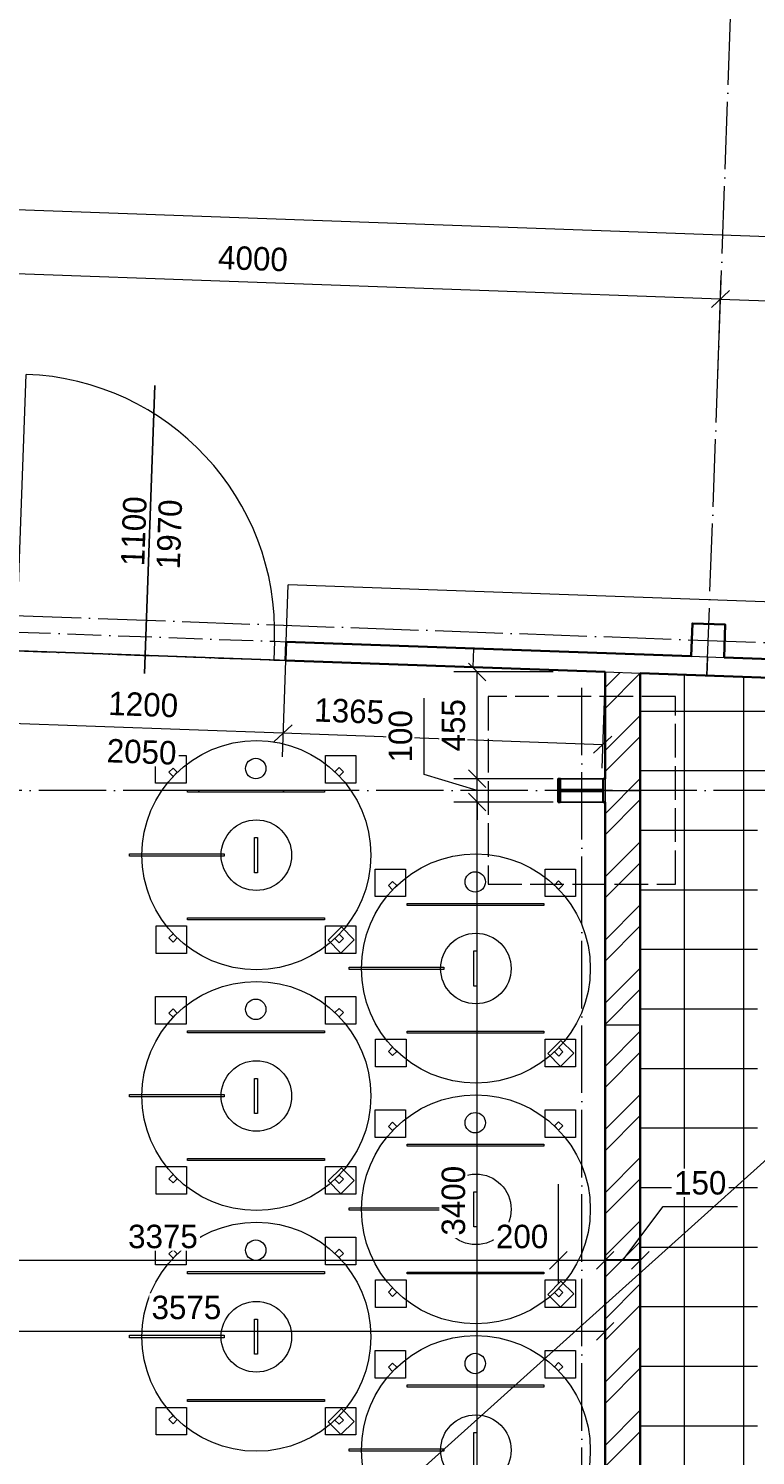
# Model space of a CAD drawing. Header units: millimetres. Extents: x -291499 to 405099, y -171163 to 417446.
# Tile 24 of 256: x -254066 to -250963, y 47416 to 53501. Entities that reach past the tile are written whole.
import ezdxf
from ezdxf.enums import TextEntityAlignment as Align

# ---------------------------------------------------------------- set-up
doc = ezdxf.new("R2010")
doc.units = ezdxf.units.MM
doc.header["$LTSCALE"] = 12
doc.header["$PDMODE"] = 35
doc.header["$PDSIZE"] = -4
for name, pattern in [('ACAD_ISO02W100', [15, 12, -3]), ('ACAD_ISO04W100', [30, 24, -3, 0, -3]), ('ACAD_ISO10W100', [18, 12, -3, 0, -3])]:
    doc.linetypes.add(name, pattern=pattern)
for name, color, linetype, lineweight in [('koty', 6, 'Continuous', 9), ('NS_tenka', 10, 'Continuous', 9), ('NS_tlusta', 10, 'Continuous', 15), ('NS_velmi_tlusta', 10, 'Continuous', 35), ('srafy', 6, 'Continuous', 9), ('tenka', 6, 'Continuous', 9), ('tlusta', 7, 'Continuous', 15), ('velmi_tlusta', 4, 'Continuous', 35)]:
    doc.layers.add(name, color=color, linetype=linetype, lineweight=lineweight)
doc.layers.add('netisk', color=30, linetype='Continuous', plot=False)
doc.layers.add('popisky', color=6, linetype='Continuous')
doc.layers.add('zarizovaci predmety', color=10, linetype='Continuous', lineweight=9, transparency=0.3)
doc.styles.add('laplan', font='txt', dxfattribs={"height": 2})
doc.styles.add('laplan N', font='txt')
doc.dimstyles.new('laplan', dxfattribs={"dimscale": 0, "dimtxt": 2, "dimasz": 1.5, "dimexe": 2, "dimexo": 0, "dimgap": 1, "dimtad": 1, "dimdec": 0, "dimrnd": 5, "dimzin": 1, "dimtxsty": 'laplan', "dimblk": 'OBLIQUE', "dimcen": 2, "dimclrd": 256, "dimclre": 256, "dimclrt": 256, "dimadec": 0, "dimazin": 0, "dimtfac": 1, "dimtdec": 0, "dimtmove": 1, "dimatfit": 2, "dimfxl": 6.5, "dimfxlon": 1, "dimtfill": 1, "dimlwd": 13, "dimlwe": -1, "dimarcsym": 0})

# ---------------------------------------------------------------- blocks, each defined once
blk = doc.blocks.new('*U1792')
at = {"layer": 'NS_tlusta', "linetype": 'ByBlock'}
for p, q in [((-550, 80), (-550, 1180)), ((-600, 80), (-550, 80)), ((-550, 0), (-550, 80)), ((550, 80), (550, 0)), ((550, 80), (600, 80)), ((550, 0), (600, 0)), ((-600, 0), (-550, 0))]:
    blk.add_line(p, q, dxfattribs=at)
at = {"layer": 'NS_tlusta', "linetype": 'ACAD_ISO10W100'}
for p, q in [((-550, 80), (550, 80)), ((-550, 0), (550, 0))]:
    blk.add_line(p, q, dxfattribs=at)
at = {"layer": 'NS_tlusta', "linetype": 'ByBlock'}
blk.add_arc((-550, 80), 1100, 0, 90, dxfattribs=at)
at = {"layer": 'popisky'}
blk.add_line((0, -77.5), (0, 1151.4), dxfattribs=at)
at = {"layer": 'popisky', "style": 'laplan N', "flags": 8}
blk.add_attdef('SIRKA', text='', height=100, rotation=90, dxfattribs=at).set_placement((13, 527.9), align=Align.BOTTOM_CENTER)
blk.add_attdef('VYSKA', text='', height=100, rotation=90, dxfattribs=at).set_placement((34.8, 519.9), align=Align.TOP_CENTER)
blk = doc.blocks.new('_OBLIQUE')
at = {"color": 0, "linetype": 'ByBlock'}
blk.add_line((-0.5, -0.5), (0.5, 0.5), dxfattribs=at)
blk = doc.blocks.new('*D62')
at = {"layer": 'Defpoints', "color": 0, "transparency": 16777216}
for p in [(-255110.6, 52490.5), (-255162.6, 51034.7), (-251165.2, 50891.9)]:
    blk.add_point(p, dxfattribs=at)
at = {"layer": 'koty', "transparency": 16777216}
for p, q in [((-255122.2, 52165.7), (-255107, 52590.5)), ((-251124.7, 52022.9), (-251109.6, 52447.6))]:
    blk.add_line(p, q, dxfattribs=at)
at = {"layer": 'koty', "lineweight": 13, "transparency": 16777216}
blk.add_line((-251113.1, 52347.7), (-255110.6, 52490.5), dxfattribs=at)
at = {"layer": 'koty', "lineweight": 13, "transparency": 16777216, "xscale": 75, "yscale": 75, "zscale": 75}
for p, rotation in [((-255110.6, 52490.5), 177.9539077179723), ((-251113.1, 52347.7), 357.9539077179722)]:
    blk.add_blockref('_OBLIQUE', p, dxfattribs=dict(at, rotation=rotation))
at = {"layer": 'koty', "transparency": 16777216, "insert": (-253108.3, 52520), "char_height": 100, "attachment_point": 5, "rotation": 357.95391, "style": 'laplan', "bg_fill": 3, "box_fill_scale": 1.1, "bg_fill_color": 256, "bg_fill_true_color": 13158600, "bg_fill_transparency": 0}
blk.add_mtext('4000', dxfattribs=at)
blk = doc.blocks.new('*D68')
at = {"layer": 'Defpoints', "color": 0, "transparency": 16777216}
for p in [(-247115.7, 52204.9), (-251165.2, 50891.9), (-247167.7, 50749)]:
    blk.add_point(p, dxfattribs=at)
at = {"layer": 'koty', "transparency": 16777216}
for p, q in [((-251124.7, 52022.9), (-251109.6, 52447.6)), ((-247127.3, 51880.1), (-247112.1, 52304.8))]:
    blk.add_line(p, q, dxfattribs=at)
at = {"layer": 'koty', "lineweight": 13, "transparency": 16777216}
blk.add_line((-251113.1, 52347.7), (-247115.7, 52204.9), dxfattribs=at)
at = {"layer": 'koty', "lineweight": 13, "transparency": 16777216, "xscale": 75, "yscale": 75, "zscale": 75}
for p, rotation in [((-251113.1, 52347.7), 177.9539077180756), ((-247115.7, 52204.9), 357.9539077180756)]:
    blk.add_blockref('_OBLIQUE', p, dxfattribs=dict(at, rotation=rotation))
at = {"layer": 'koty', "transparency": 16777216, "insert": (-249110.8, 52377.2), "char_height": 100, "attachment_point": 5, "rotation": 357.95391, "style": 'laplan', "bg_fill": 3, "box_fill_scale": 1.1, "bg_fill_color": 256, "bg_fill_true_color": 13158600, "bg_fill_transparency": 0}
blk.add_mtext('4000', dxfattribs=at)
blk = doc.blocks.new('*D99')
at = {"layer": 'Defpoints', "color": 0, "transparency": 16777216}
for p in [(-270145.7, 53027.7), (-243017.8, 52333.1), (-243027.6, 52058.8)]:
    blk.add_point(p, dxfattribs=at)
at = {"layer": 'koty', "transparency": 16777216}
for p, q in [((-270145.7, 53027.7), (-270132.3, 53401.8)), ((-243027.6, 52058.8), (-243014.2, 52433))]:
    blk.add_line(p, q, dxfattribs=at)
at = {"layer": 'koty', "lineweight": 13, "transparency": 16777216}
blk.add_line((-270135.9, 53301.9), (-243017.8, 52333.1), dxfattribs=at)
at = {"layer": 'koty', "lineweight": 13, "transparency": 16777216, "xscale": 75, "yscale": 75, "zscale": 75}
for p, rotation in [((-270135.9, 53301.9), 177.9539077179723), ((-243017.8, 52333.1), 357.9539077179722)]:
    blk.add_blockref('_OBLIQUE', p, dxfattribs=dict(at, rotation=rotation))
at = {"layer": 'koty', "transparency": 16777216, "insert": (-256573.2, 52918.4), "char_height": 100, "attachment_point": 5, "rotation": 357.95391, "style": 'laplan', "bg_fill": 3, "box_fill_scale": 1.1, "bg_fill_color": 256, "bg_fill_true_color": 13158600, "bg_fill_transparency": 0}
blk.add_mtext('27135', dxfattribs=at)
blk = doc.blocks.new('A$C0abe2e0b')
at = {"layer": 'zarizovaci predmety'}
for points in [[(63.7, 907.3), (193.4, 907.3), (193.4, 789.6), (63.7, 789.6)], [(71, 849.4), (127.4, 905.8), (182, 851.1), (125.7, 794.8)], [(117.1, 843.9), (135.1, 861.8), (153, 843.9), (135.1, 825.9)], [(786.7, 907.3), (916.4, 907.3), (916.4, 789.6), (786.7, 789.6)], [(826, 841.8), (844, 859.7), (861.9, 841.8), (844, 823.8)], [(198.4, 764.2), (782.3, 764.2), (782.3, 755.8), (198.4, 755.8)], [(484.2, 563.3), (497, 563.3), (497, 413.5), (484.2, 413.5)], [(625.7, 492.4), (1029.5, 492.4), (1029.5, 482.4), (625.7, 482.4)], [(198.1, 219.5), (782, 219.5), (782, 210.7), (198.1, 210.7)], [(63.7, 181.8), (193.4, 181.8), (193.4, 64.1), (63.7, 64.1)], [(117.3, 133), (135.2, 151), (153.1, 133), (135.2, 115.1)], [(788.7, 181.8), (918.4, 181.8), (918.4, 64.1), (788.7, 64.1)], [(825.9, 135.1), (843.9, 153), (861.8, 135.1), (843.9, 117.1)]]:
    blk.add_lwpolyline(points, close=True, dxfattribs=at)
for centre, radius in [((488.5, 488.5), 488.5), ((488.5, 488.5), 150.5), ((491.2, 119.1), 43.6)]:
    blk.add_circle(centre, radius, dxfattribs=at)
blk = doc.blocks.new('*D143')
at = {"layer": 'Defpoints', "color": 0, "transparency": 16777216}
for p in [(-251805, 50202.1), (-255180, 49412.5), (-251805, 48247.9)]:
    blk.add_point(p, dxfattribs=at)
at = {"layer": 'koty', "transparency": 16777216}
for p, q in [((-255180, 48572.9), (-255180, 48147.9)), ((-251805, 48572.9), (-251805, 48147.9))]:
    blk.add_line(p, q, dxfattribs=at)
at = {"layer": 'koty', "lineweight": 13, "transparency": 16777216}
blk.add_line((-255180, 48247.9), (-251805, 48247.9), dxfattribs=at)
at = {"layer": 'koty', "lineweight": 13, "transparency": 16777216, "xscale": 75, "yscale": 75, "zscale": 75, "rotation": 180}
blk.add_blockref('_OBLIQUE', (-255180, 48247.9), dxfattribs=at)
at = {"layer": 'koty', "lineweight": 13, "transparency": 16777216, "xscale": 75, "yscale": 75, "zscale": 75}
blk.add_blockref('_OBLIQUE', (-251805, 48247.9), dxfattribs=at)
at = {"layer": 'koty', "transparency": 16777216, "insert": (-253492.5, 48348.9), "char_height": 100, "attachment_point": 5, "style": 'laplan', "bg_fill": 3, "box_fill_scale": 1.1, "bg_fill_color": 256, "bg_fill_true_color": 13158600, "bg_fill_transparency": 0}
blk.add_mtext('3375', dxfattribs=at)
blk = doc.blocks.new('*D144')
at = {"layer": 'Defpoints', "color": 0, "transparency": 16777216}
for p in [(-251805, 50202.1), (-251605, 50202.1), (-251605, 48247.9)]:
    blk.add_point(p, dxfattribs=at)
at = {"layer": 'koty', "transparency": 16777216}
for p, q in [((-251805, 48572.9), (-251805, 48147.9)), ((-251605, 48572.9), (-251605, 48147.9))]:
    blk.add_line(p, q, dxfattribs=at)
at = {"layer": 'koty', "lineweight": 13, "transparency": 16777216}
blk.add_line((-251805, 48247.9), (-251605, 48247.9), dxfattribs=at)
at = {"layer": 'koty', "lineweight": 13, "transparency": 16777216, "xscale": 75, "yscale": 75, "zscale": 75}
blk.add_blockref('_OBLIQUE', (-251605, 48247.9), dxfattribs=at)
at = {"layer": 'koty', "transparency": 16777216, "insert": (-251959.6, 48348.9), "char_height": 100, "attachment_point": 5, "style": 'laplan', "bg_fill": 3, "box_fill_scale": 1.1, "bg_fill_color": 256, "bg_fill_true_color": 13158600, "bg_fill_transparency": 0}
blk.add_mtext('200', dxfattribs=at)
at = {"layer": 'koty', "lineweight": 13, "transparency": 16777216, "xscale": 75, "yscale": 75, "zscale": 75, "rotation": 180}
blk.add_blockref('_OBLIQUE', (-251805, 48247.9), dxfattribs=at)
blk = doc.blocks.new('*D145')
at = {"layer": 'Defpoints', "color": 0, "transparency": 16777216}
for p in [(-251455, 50252.1), (-251605, 50202.1), (-251455, 48247.9)]:
    blk.add_point(p, dxfattribs=at)
at = {"layer": 'koty', "transparency": 16777216}
for p, q in [((-251605, 48572.9), (-251605, 48147.9)), ((-251455, 48572.9), (-251455, 48147.9))]:
    blk.add_line(p, q, dxfattribs=at)
at = {"layer": 'koty', "lineweight": 13, "transparency": 16777216}
for p, q in [((-251530, 48247.9), (-251358, 48476.8)), ((-251358, 48476.8), (-251040.9, 48476.8)), ((-251605, 48247.9), (-251455, 48247.9))]:
    blk.add_line(p, q, dxfattribs=at)
at = {"layer": 'koty', "lineweight": 13, "transparency": 16777216, "xscale": 75, "yscale": 75, "zscale": 75, "rotation": 180}
blk.add_blockref('_OBLIQUE', (-251605, 48247.9), dxfattribs=at)
at = {"layer": 'koty', "lineweight": 13, "transparency": 16777216, "xscale": 75, "yscale": 75, "zscale": 75}
blk.add_blockref('_OBLIQUE', (-251455, 48247.9), dxfattribs=at)
at = {"layer": 'koty', "transparency": 16777216, "insert": (-251199.4, 48577.8), "char_height": 100, "attachment_point": 5, "style": 'laplan', "bg_fill": 3, "box_fill_scale": 1.1, "bg_fill_color": 256, "bg_fill_true_color": 13158600, "bg_fill_transparency": 0}
blk.add_mtext('150', dxfattribs=at)
blk = doc.blocks.new('*D154')
at = {"layer": 'Defpoints', "color": 0, "transparency": 16777216}
for p in [(-255180, 48247.9), (-251605, 48247.9), (-251605, 47945.3)]:
    blk.add_point(p, dxfattribs=at)
at = {"layer": 'koty', "transparency": 16777216}
for p, q in [((-255180, 48247.9), (-255180, 47845.3)), ((-251605, 48247.9), (-251605, 47845.3))]:
    blk.add_line(p, q, dxfattribs=at)
at = {"layer": 'koty', "lineweight": 13, "transparency": 16777216}
blk.add_line((-255180, 47945.3), (-251605, 47945.3), dxfattribs=at)
at = {"layer": 'koty', "lineweight": 13, "transparency": 16777216, "xscale": 75, "yscale": 75, "zscale": 75, "rotation": 180}
blk.add_blockref('_OBLIQUE', (-255180, 47945.3), dxfattribs=at)
at = {"layer": 'koty', "lineweight": 13, "transparency": 16777216, "xscale": 75, "yscale": 75, "zscale": 75}
blk.add_blockref('_OBLIQUE', (-251605, 47945.3), dxfattribs=at)
at = {"layer": 'koty', "transparency": 16777216, "insert": (-253392.5, 48046.3), "char_height": 100, "attachment_point": 5, "style": 'laplan', "bg_fill": 3, "box_fill_scale": 1.1, "bg_fill_color": 256, "bg_fill_true_color": 13158600, "bg_fill_transparency": 0}
blk.add_mtext('3575', dxfattribs=at)
blk = doc.blocks.new('*D186')
at = {"layer": 'Defpoints', "color": 0, "transparency": 16777216}
for p in [(-252151.4, 50202.1), (-251805, 50202.1), (-251800.7, 46802.1)]:
    blk.add_point(p, dxfattribs=at)
at = {"layer": 'koty', "transparency": 16777216}
for p, q in [((-251826.4, 50202.1), (-252251.4, 50202.1)), ((-251826.4, 46802.1), (-252251.4, 46802.1))]:
    blk.add_line(p, q, dxfattribs=at)
at = {"layer": 'koty', "lineweight": 13, "transparency": 16777216}
blk.add_line((-252151.4, 46802.1), (-252151.4, 50202.1), dxfattribs=at)
at = {"layer": 'koty', "lineweight": 13, "transparency": 16777216, "xscale": 75, "yscale": 75, "zscale": 75}
for p, rotation in [((-252151.4, 50202.1), 90), ((-252151.4, 46802.1), 270)]:
    blk.add_blockref('_OBLIQUE', p, dxfattribs=dict(at, rotation=rotation))
at = {"layer": 'koty', "transparency": 16777216, "insert": (-252252.4, 48502.1), "char_height": 100, "attachment_point": 5, "rotation": 90, "style": 'laplan', "bg_fill": 3, "box_fill_scale": 1.1, "bg_fill_color": 256, "bg_fill_true_color": 13158600, "bg_fill_transparency": 0}
blk.add_mtext('3400', dxfattribs=at)
blk = doc.blocks.new('*D187')
at = {"layer": 'Defpoints', "color": 0, "transparency": 16777216}
for p in [(-252151.4, 50302.1), (-251805, 50302.1), (-251805, 50202.1)]:
    blk.add_point(p, dxfattribs=at)
at = {"layer": 'koty', "lineweight": 13, "transparency": 16777216}
for p, q in [((-252377.4, 50319.9), (-252377.4, 50645.5)), ((-252151.4, 50302.1), (-252151.4, 50377.1)), ((-252151.4, 50252.1), (-252377.4, 50319.9)), ((-252151.4, 50202.1), (-252151.4, 50302.1)), ((-252151.4, 50202.1), (-252151.4, 50302.1)), ((-252151.4, 50202.1), (-252151.4, 50127.1))]:
    blk.add_line(p, q, dxfattribs=at)
at = {"layer": 'koty', "transparency": 16777216}
for p, q in [((-251826.4, 50302.1), (-252251.4, 50302.1)), ((-251826.4, 50202.1), (-252251.4, 50202.1))]:
    blk.add_line(p, q, dxfattribs=at)
at = {"layer": 'koty', "lineweight": 13, "transparency": 16777216, "xscale": 75, "yscale": 75, "zscale": 75}
for p, rotation in [((-252151.4, 50302.1), 270), ((-252151.4, 50202.1), 90)]:
    blk.add_blockref('_OBLIQUE', p, dxfattribs=dict(at, rotation=rotation))
at = {"layer": 'koty', "transparency": 16777216, "insert": (-252478.4, 50482.7), "char_height": 100, "attachment_point": 5, "rotation": 90, "style": 'laplan', "bg_fill": 3, "box_fill_scale": 1.1, "bg_fill_color": 256, "bg_fill_true_color": 13158600, "bg_fill_transparency": 0}
blk.add_mtext('100', dxfattribs=at)
blk = doc.blocks.new('*D188')
at = {"layer": 'Defpoints', "color": 0, "transparency": 16777216}
for p in [(-252151.4, 50757.5), (-251605, 50757.5), (-251805, 50302.1)]:
    blk.add_point(p, dxfattribs=at)
at = {"layer": 'koty', "transparency": 16777216}
for p, q in [((-251826.4, 50757.5), (-252251.4, 50757.5)), ((-251826.4, 50302.1), (-252251.4, 50302.1))]:
    blk.add_line(p, q, dxfattribs=at)
at = {"layer": 'koty', "lineweight": 13, "transparency": 16777216}
blk.add_line((-252151.4, 50302.1), (-252151.4, 50757.5), dxfattribs=at)
at = {"layer": 'koty', "lineweight": 13, "transparency": 16777216, "xscale": 75, "yscale": 75, "zscale": 75}
for p, rotation in [((-252151.4, 50757.5), 90), ((-252151.4, 50302.1), 270)]:
    blk.add_blockref('_OBLIQUE', p, dxfattribs=dict(at, rotation=rotation))
at = {"layer": 'koty', "transparency": 16777216, "insert": (-252252.4, 50529.8), "char_height": 100, "attachment_point": 5, "rotation": 90, "style": 'laplan', "bg_fill": 3, "box_fill_scale": 1.1, "bg_fill_color": 256, "bg_fill_true_color": 13158600, "bg_fill_transparency": 0}
blk.add_mtext('455', dxfattribs=at)
blk = doc.blocks.new('*D189')
at = {"layer": 'Defpoints', "color": 0, "transparency": 16777216}
for p in [(-252969.4, 50806.2), (-251605, 50757.5), (-252980.5, 50495.6)]:
    blk.add_point(p, dxfattribs=at)
at = {"layer": 'koty', "transparency": 16777216}
for p, q in [((-252969.4, 50806.2), (-252984, 50395.7)), ((-251605, 50757.5), (-251619.6, 50346.9))]:
    blk.add_line(p, q, dxfattribs=at)
at = {"layer": 'koty', "lineweight": 13, "transparency": 16777216}
blk.add_line((-251616, 50446.9), (-252980.5, 50495.6), dxfattribs=at)
at = {"layer": 'koty', "lineweight": 13, "transparency": 16777216, "xscale": 75, "yscale": 75, "zscale": 75}
for p, rotation in [((-252980.5, 50495.6), 177.953907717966), ((-251616, 50446.9), 357.9539077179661)]:
    blk.add_blockref('_OBLIQUE', p, dxfattribs=dict(at, rotation=rotation))
at = {"layer": 'koty', "transparency": 16777216, "insert": (-252697.4, 50589.9), "char_height": 100, "attachment_point": 5, "rotation": 357.95391, "style": 'laplan', "bg_fill": 3, "box_fill_scale": 1.1, "bg_fill_color": 256, "bg_fill_true_color": 13158600, "bg_fill_transparency": 0}
blk.add_mtext('1365', dxfattribs=at)
blk = doc.blocks.new('*D190')
at = {"layer": 'Defpoints', "color": 0, "transparency": 16777216}
for p in [(-254168.6, 50849.1), (-252969.4, 50806.2), (-254179.7, 50538.4)]:
    blk.add_point(p, dxfattribs=at)
at = {"layer": 'koty', "transparency": 16777216}
for p, q in [((-254168.6, 50849.1), (-254183.3, 50438.5)), ((-252969.4, 50806.2), (-252984, 50395.7))]:
    blk.add_line(p, q, dxfattribs=at)
at = {"layer": 'koty', "lineweight": 13, "transparency": 16777216}
blk.add_line((-252980.5, 50495.6), (-254179.7, 50538.4), dxfattribs=at)
at = {"layer": 'koty', "lineweight": 13, "transparency": 16777216, "xscale": 75, "yscale": 75, "zscale": 75}
for p, rotation in [((-254179.7, 50538.4), 177.9539077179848), ((-252980.5, 50495.6), 357.9539077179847)]:
    blk.add_blockref('_OBLIQUE', p, dxfattribs=dict(at, rotation=rotation))
at = {"layer": 'koty', "transparency": 16777216, "insert": (-253576.5, 50618), "char_height": 100, "attachment_point": 5, "rotation": 357.95391, "style": 'laplan', "bg_fill": 3, "box_fill_scale": 1.1, "bg_fill_color": 256, "bg_fill_true_color": 13158600, "bg_fill_transparency": 0}
blk.add_mtext('1200', dxfattribs=at)
at = {"layer": 'koty', "transparency": 16777216, "insert": (-253583.7, 50416.1), "char_height": 100, "attachment_point": 5, "rotation": 357.95391, "style": 'laplan', "bg_fill": 3, "box_fill_scale": 1.1, "bg_fill_color": 256, "bg_fill_true_color": 13158600, "bg_fill_transparency": 0}
blk.add_mtext('2050', dxfattribs=at)
blk = doc.blocks.new('*D242')
at = {"layer": 'Defpoints', "color": 0, "transparency": 16777216}
for p in [(-252210.6, 50752.1), (-249323.1, 50752.1), (-250460.6, 42217.1)]:
    blk.add_point(p, dxfattribs=at)
at = {"layer": 'koty', "transparency": 16777216}
for p, q in [((-249648.1, 50752.1), (-249223.1, 50752.1)), ((-249648.1, 42217.1), (-249223.1, 42217.1))]:
    blk.add_line(p, q, dxfattribs=at)
at = {"layer": 'koty', "lineweight": 13, "transparency": 16777216}
blk.add_line((-249323.1, 42217.1), (-249323.1, 50752.1), dxfattribs=at)
at = {"layer": 'koty', "lineweight": 13, "transparency": 16777216, "xscale": 75, "yscale": 75, "zscale": 75}
for p, rotation in [((-249323.1, 50752.1), 90), ((-249323.1, 42217.1), 270)]:
    blk.add_blockref('_OBLIQUE', p, dxfattribs=dict(at, rotation=rotation))
at = {"layer": 'koty', "transparency": 16777216, "insert": (-249424.2, 46484.6), "char_height": 100, "attachment_point": 5, "rotation": 90, "style": 'laplan', "bg_fill": 3, "box_fill_scale": 1.1, "bg_fill_color": 256, "bg_fill_true_color": 13158600, "bg_fill_transparency": 0}
blk.add_mtext('8535', dxfattribs=at)

msp = doc.modelspace()

# ---------------------------------------------------------------- linework, layer by layer
at = {"layer": 'koty'}
msp.add_line((-251167.7, 50821.9), (-251170.5, 50742), dxfattribs=at)
at = {"layer": 'NS_tenka'}
for p, q in [((-251605, 50252.1), (-251455, 50252.1)), ((-251605, 49252.1), (-251455, 49252.1)), ((-251605, 48252.1), (-251455, 48252.1))]:
    msp.add_line(p, q, dxfattribs=at)
at = {"layer": 'NS_tlusta'}
for p, q in [((-252966.5, 50886.2), (-252957.8, 51129.3)), ((-251605, 50302.1), (-251605, 50202.1))]:
    msp.add_line(p, q, dxfattribs=at)
at = {"layer": 'NS_velmi_tlusta', "color": 1}
for p, q in [((-251455, 42222.1), (-251455, 50752.1)), ((-251605, 46802.1), (-251605, 50202.1))]:
    msp.add_line(p, q, dxfattribs=at)
at = {"layer": 'NS_velmi_tlusta'}
msp.add_lwpolyline([(-251605, 50202.1), (-251613.5, 50202.1), (-251613.5, 50249.3), (-251796.5, 50249.3), (-251796.5, 50202.1), (-251805, 50202.1), (-251805, 50302.1), (-251796.5, 50302.1), (-251796.5, 50254.9), (-251613.5, 50254.9), (-251613.5, 50302.1), (-251605, 50302.1)], dxfattribs=at)
at = {"layer": 'tlusta', "linetype": 'ACAD_ISO04W100'}
for p, q in [((-251170.5, 50742), (-250972, 56298.4)), ((-247973.4, 50252.1), (-263705, 50252.1))]:
    msp.add_line(p, q, dxfattribs=at)
at = {"layer": 'tlusta'}
msp.add_line((-251237.6, 50824.4), (-251097.7, 50819.4), dxfattribs=at)
at = {"layer": 'velmi_tlusta'}
msp.add_line((-243082.1, 50453), (-251455, 50752.1), dxfattribs=at)
for points in [[(-251097.7, 50819.4), (-251092.7, 50959.3), (-251232.6, 50964.3), (-251237.6, 50824.4)], [(-247240.2, 50681.6), (-251097.7, 50819.4)]]:
    msp.add_lwpolyline(points, dxfattribs=at)

# ---------------------------------------------------------------- block references
at = {"layer": 'zarizovaci predmety', "rotation": 180}
for p in [(-251668.4, 49980.9), (-252605.3, 49437.4), (-251668.4, 48953.9), (-252605.3, 48410.4), (-251668.4, 47926.9)]:
    msp.add_blockref('A$C0abe2e0b', p, dxfattribs=at)

# ---------------------------------------------------------------- dimensions: what is measured, and where the dimension line sits
at = {"layer": 'koty'}
dim = msp.add_linear_dim(base=(-252980.5, 50495.6), p1=(-251605, 50757.5), p2=(-252969.4, 50806.2), angle=177.95391, dimstyle='laplan', dxfattribs=at)
dim.commit()
dim.dimension.update_dxf_attribs({"geometry": '*D189', "text_midpoint": (-252701, 50488.9), "dimtype": 161})

# ---------------------------------------------------------------- next in the draw order: linework, layer by layer
msp.add_line((-252167, 50857.6), (-252169.9, 50777.7), dxfattribs=at)
at = {"layer": 'netisk'}
msp.add_lwpolyline([(-255180, 42617.1), (-255180, 50885.2), (-251605, 50757.5), (-251605, 50302.1), (-251805, 50302.1), (-251805, 50202.1), (-251605, 50202.1), (-251605, 46802.1)], dxfattribs=at)
at = {"layer": 'NS_tlusta'}
msp.add_line((-251605, 50757.5), (-251455, 50752.1), dxfattribs=at)
at = {"layer": 'NS_tlusta', "linetype": 'ACAD_ISO02W100'}
msp.add_lwpolyline([(-252105, 49852.1), (-251305, 49852.1), (-251305, 50652.1), (-252105, 50652.1)], close=True, dxfattribs=at)
at = {"layer": 'NS_velmi_tlusta', "color": 1}
for p, q in [((-252966.5, 50886.2), (-252969.4, 50806.2)), ((-251605, 50302.1), (-251605, 50757.5))]:
    msp.add_line(p, q, dxfattribs=at)
at = {"layer": 'tlusta', "linetype": 'ACAD_ISO04W100'}
for p, q in [((-267085, 51460.6), (-243400.1, 50614.4)), ((-251705, 38158.7), (-251705, 50761))]:
    msp.add_line(p, q, dxfattribs=at)
at = {"layer": 'tlusta'}
msp.add_lwpolyline([(-243270.2, 50783.2), (-252957.8, 51129.3)], dxfattribs=at)
at = {"layer": 'velmi_tlusta'}
msp.add_line((-251605, 50757.5), (-252969.4, 50806.2), dxfattribs=at)
msp.add_lwpolyline([(-251237.6, 50824.4), (-252966.5, 50886.2)], dxfattribs=at)

# ---------------------------------------------------------------- next in the draw order: block references
at = {"layer": 'tenka', "rotation": 357.953907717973}
msp.add_blockref('*U1792', (-253569, 50827.6), dxfattribs=at).add_auto_attribs({'VYSKA': '1970', 'SIRKA': '1100'})
at = {"layer": 'zarizovaci predmety', "rotation": 180}
msp.add_blockref('A$C0abe2e0b', (-252605.3, 50464.4), dxfattribs=at)

# ---------------------------------------------------------------- next in the draw order: dimensions: what is measured, and where the dimension line sits
at = {"layer": 'koty'}
dim = msp.add_aligned_dim(p1=(-251165.2, 50891.9), p2=(-255162.6, 51034.7), distance=-1456.8, dimstyle='laplan', dxfattribs=at)
dim.commit()
dim.dimension.update_dxf_attribs({"geometry": '*D62', "text_midpoint": (-253108.3, 52520)})

# ---------------------------------------------------------------- next in the draw order: dimensions: what is measured, and where the dimension line sits
dim = msp.add_linear_dim(base=(-247115.7, 52204.9), p1=(-251165.2, 50891.9), p2=(-247167.7, 50749), angle=357.95391, dimstyle='laplan', dxfattribs=at)
dim.commit()
dim.dimension.update_dxf_attribs({"geometry": '*D68', "text_midpoint": (-249110.8, 52377.2)})

# ---------------------------------------------------------------- next in the draw order: hatches: boundary and pattern name
at = {"layer": 'koty', "transparency": 33554534}
h = msp.add_hatch(dxfattribs=at)
h.set_pattern_fill('ANSI37', color=1, scale=80, angle=45)
h.set_pattern_definition([(90, (-259902.71, 32556.28), (-254, 0), []), (180, (-259902.71, 32556.28), (-3e-14, -254), [])])
h.paths.add_polyline_path([(-249705, 39967.1), (-270205, 39967.1), (-270204.8, 39467.1), (-249143.4, 39467.1), (-249143.4, 39417.1), (-248520.5, 39417.1), (-248471.1, 42712.1), (-250955, 42712.1), (-250955, 50233.9), (-248359.6, 50141.2), (-248352.1, 50641.3), (-251455, 50752.1), (-251455, 42217.1), (-249705, 42217.1)])

# ---------------------------------------------------------------- next in the draw order: dimensions: what is measured, and where the dimension line sits
at = {"layer": 'koty'}
dim = msp.add_aligned_dim(p1=(-270145.7, 53027.7), p2=(-243027.6, 52058.8), distance=274.4, dimstyle='laplan', dxfattribs=at)
dim.commit()
dim.dimension.update_dxf_attribs({"geometry": '*D99', "text_midpoint": (-256573.2, 52918.4)})

# ---------------------------------------------------------------- next in the draw order: dimensions: what is measured, and where the dimension line sits
dim = msp.add_linear_dim(base=(-254179.7, 50538.4), p1=(-252969.4, 50806.2), p2=(-254168.6, 50849.1), angle=357.95391, text='<>\\X2050', dimstyle='laplan', dxfattribs=at)
dim.commit()
dim.dimension.update_dxf_attribs({"geometry": '*D190', "text_midpoint": (-253580.1, 50517)})
dim = msp.add_linear_dim(base=(-251805, 48247.9), p1=(-255180, 49412.5), p2=(-251805, 50202.1), dimstyle='laplan', dxfattribs=at)
dim.commit()
dim.dimension.update_dxf_attribs({"geometry": '*D143', "text_midpoint": (-253492.5, 48348.9)})

# ---------------------------------------------------------------- next in the draw order: dimensions: what is measured, and where the dimension line sits
dim = msp.add_linear_dim(base=(-251605, 48247.9), p1=(-251805, 50202.1), p2=(-251605, 50202.1), dimstyle='laplan', dxfattribs=at)
dim.commit()
dim.dimension.update_dxf_attribs({"geometry": '*D144', "text_midpoint": (-251959.6, 48247.9), "dimtype": 160})

# ---------------------------------------------------------------- next in the draw order: dimensions: what is measured, and where the dimension line sits
dim = msp.add_linear_dim(base=(-251455, 48247.9), p1=(-251605, 50202.1), p2=(-251455, 50252.1), dimstyle='laplan', dxfattribs=at)
dim.commit()
dim.dimension.update_dxf_attribs({"geometry": '*D145', "text_midpoint": (-251308, 48476.8), "dimtype": 160})

# ---------------------------------------------------------------- next in the draw order: dimensions: what is measured, and where the dimension line sits
dim = msp.add_linear_dim(base=(-251605, 47945.3), p1=(-255180, 48247.9), p2=(-251605, 48247.9), dimstyle='laplan', dxfattribs=at)
dim.commit()
dim.dimension.update_dxf_attribs({"geometry": '*D154', "text_midpoint": (-253392.5, 48046.3)})

# ---------------------------------------------------------------- next in the draw order: dimensions: what is measured, and where the dimension line sits
dim = msp.add_linear_dim(base=(-252151.4, 50202.1), p1=(-251800.7, 46802.1), p2=(-251805, 50202.1), angle=90, dimstyle='laplan', dxfattribs=at)
dim.commit()
dim.dimension.update_dxf_attribs({"geometry": '*D186', "text_midpoint": (-252252.4, 48502.1)})

# ---------------------------------------------------------------- next in the draw order: dimensions: what is measured, and where the dimension line sits
dim = msp.add_linear_dim(base=(-252151.4, 50302.1), p1=(-251805, 50202.1), p2=(-251805, 50302.1), angle=90, dimstyle='laplan', dxfattribs=at)
dim.commit()
dim.dimension.update_dxf_attribs({"geometry": '*D187', "text_midpoint": (-252478.4, 50369.9)})

# ---------------------------------------------------------------- next in the draw order: dimensions: what is measured, and where the dimension line sits
dim = msp.add_linear_dim(base=(-252151.4, 50757.5), p1=(-251805, 50302.1), p2=(-251605, 50757.5), angle=90, dimstyle='laplan', dxfattribs=at)
dim.commit()
dim.dimension.update_dxf_attribs({"geometry": '*D188', "text_midpoint": (-252252.4, 50529.8)})

# ---------------------------------------------------------------- next in the draw order: dimensions: what is measured, and where the dimension line sits
dim = msp.add_linear_dim(base=(-249323.1, 50752.1), p1=(-250460.6, 42217.1), p2=(-252210.6, 50752.1), angle=90, dimstyle='laplan', dxfattribs=at)
dim.commit()
dim.dimension.update_dxf_attribs({"geometry": '*D242', "text_midpoint": (-249424.2, 46484.6)})

# ---------------------------------------------------------------- next in the draw order: hatches: boundary and pattern name
at = {"layer": 'srafy', "transparency": 33554610}
h = msp.add_hatch(dxfattribs=at)
h.set_pattern_fill('ANSI32', color=1, scale=20)
h.set_pattern_definition([(45, (-143959.65, 10701.15), (-134.70384, 134.70384), []), (45, (-143869.85, 10701.15), (-134.70384, 134.70384), [])])
h.paths.add_polyline_path([(-253705, 40117.1), (-253705, 39967.1), (-251455, 39967.1), (-251455, 40115.5), (-251455, 50752.1), (-251605, 50757.5), (-251605, 40117.1)])

# ---------------------------------------------------------------- next in the draw order: linework, layer by layer
at = {"layer": 'koty'}
msp.add_line((-285248.6, 17857.2), (-220245.9, 76214), dxfattribs=at)

doc.saveas('drawing.dxf')
